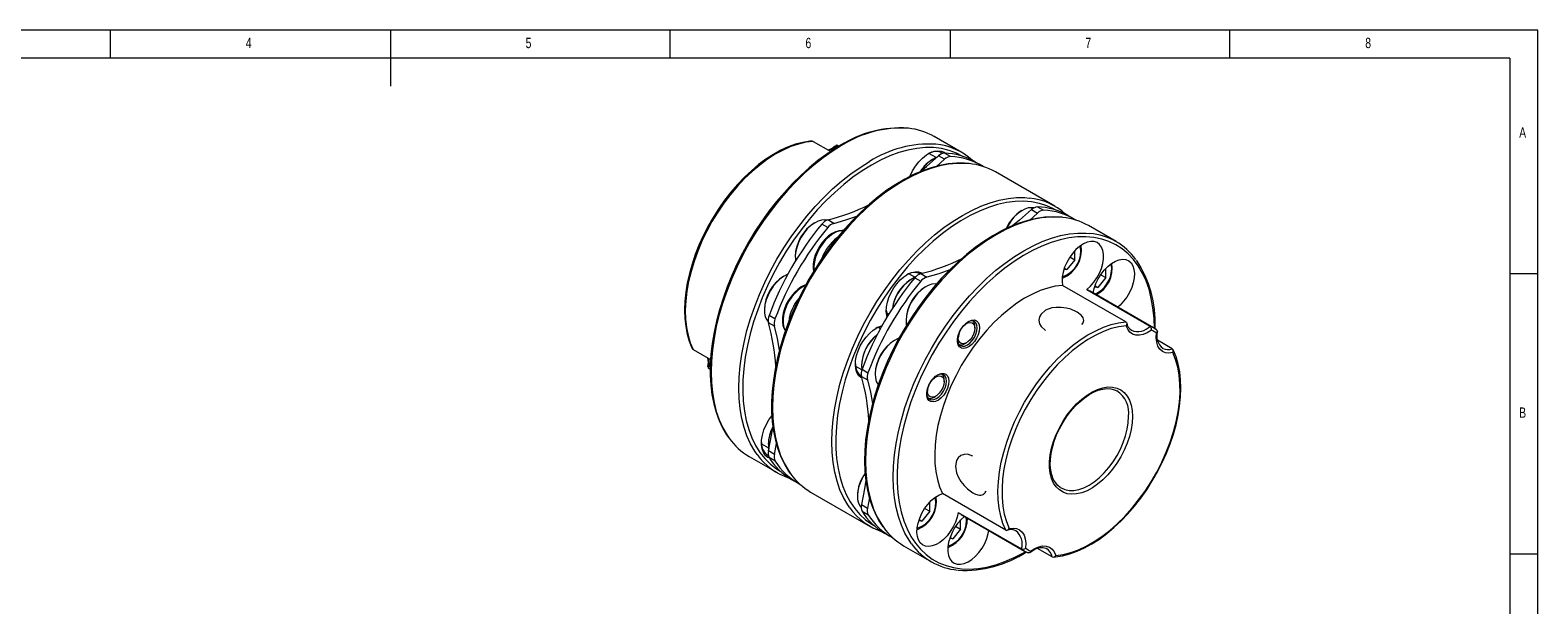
# Model space of a CAD drawing. Header units: millimetres. Extents: x 5 to 415, y 5 to 292.
# Tile 3 of 3: x 146 to 415, y 189 to 292. Entities that reach past the tile are written whole.
import ezdxf

# ---------------------------------------------------------------- set-up
doc = ezdxf.new("R2010")
doc.units = ezdxf.units.MM
doc.styles.add('SLDTEXTSTYLE0', font='TXT', dxfattribs={"width": 0.75})

msp = doc.modelspace()

# ---------------------------------------------------------------- linework, layer by layer
at = {"color": 7, "linetype": 'Continuous', "lineweight": 0}
for p, q in [((415, 292), (5, 292)), ((160, 287), (160, 292)), ((210, 292), (210, 282)), ((260, 287), (260, 292)), ((310, 292), (310, 287)), ((360, 287), (360, 292)), ((415, 5), (415, 292)), ((410, 287), (10, 287)), ((410, 287), (410, 60.25)), ((415, 248.5), (410, 248.5)), ((410, 198.5), (415, 198.5))]:
    msp.add_line(p, q, dxfattribs=at)
at = {"color": 7, "linetype": 'Continuous', "lineweight": 15}
for p, q in [((285.5497, 272.1523), (288.6778, 270.3465)), ((312.0741, 270.1652), (307.1243, 273.0226)), ((290.1179, 271.2594), (289.86, 271.4083)), ((307.4828, 269.2608), (306.222, 269.9887)), ((309.0141, 268.9424), (307.9535, 269.5547)), ((310.0801, 269.4284), (309.0195, 270.0407)), ((307.5428, 267.6368), (309.0141, 268.9424)), ((315.4846, 267.9076), (314.424, 268.5199)), ((328.6911, 260.5724), (318.0845, 266.6954)), ((325.6311, 259.3496), (324.1586, 258.043)), ((324.5705, 259.9619), (325.6311, 259.3496)), ((325.6365, 260.4479), (326.6971, 259.8356)), ((332.1016, 258.3148), (331.041, 258.9271)), ((288.1418, 256.7636), (287.0811, 257.3759)), ((289.2078, 257.5085), (288.1471, 258.1208)), ((339.6512, 254.2452), (334.7015, 257.1026)), ((332.2975, 251.0069), (330.8833, 249.2476)), ((331.4023, 251.5237), (332.2975, 251.0069)), ((332.2975, 251.0069), (332.2975, 252.6477)), ((303.6886, 247.8849), (302.6279, 248.4972)), ((304.7641, 248.528), (305.8248, 247.9157)), ((330.8833, 249.2476), (330.324, 249.2976)), ((330.4003, 249.5265), (330.8833, 249.2476)), ((337.8072, 247.8252), (336.393, 246.0659)), ((336.912, 248.342), (337.8072, 247.8252)), ((337.8072, 247.8252), (337.8072, 249.466)), ((303.6981, 247.7831), (304.7588, 247.1708)), ((341.4112, 239.9042), (330.0975, 246.4355)), ((334.4077, 245.6914), (345.7214, 239.1602)), ((346.3189, 238.8493), (335.0052, 245.3806)), ((336.393, 246.0659), (335.8336, 246.1159)), ((335.91, 246.3448), (336.393, 246.0659)), ((278.6038, 239.1418), (277.5431, 239.7541)), ((278.7159, 240.4375), (277.6552, 241.0498)), ((298.6283, 241.5688), (299.0642, 241.3171)), ((297.5546, 238.7023), (297.1183, 238.9542)), ((314.4319, 238.7787), (314.4319, 239.1052)), ((346.6307, 238.6351), (346.6336, 238.9322)), ((264.0905, 234.9839), (267.2198, 233.1773)), ((312.6644, 236.0435), (312.9472, 236.2068)), ((349.6877, 235.1247), (347.051, 236.6468)), ((347.9103, 235.2408), (348.0216, 235.1818)), ((293.1186, 232.0258), (294.1793, 231.4135)), ((267.1592, 231.4668), (266.8896, 231.6224)), ((294.1601, 230.1613), (295.2208, 229.549)), ((294.2722, 231.457), (295.3329, 230.8447)), ((308.9222, 229.2357), (308.9222, 229.5622)), ((307.1547, 226.5005), (307.4375, 226.6638)), ((278.6038, 216.2702), (279.0024, 218.2158)), ((274.127, 215.8634), (279.0768, 213.0059)), ((276.3017, 218.1597), (277.5601, 217.4332)), ((278.6038, 216.2702), (277.5431, 216.8825)), ((278.7159, 215.1039), (277.6552, 215.7162)), ((281.6766, 211.7937), (282.7373, 211.1814)), ((285.0872, 209.5362), (295.6938, 203.4131)), ((295.6132, 208.5903), (295.2208, 206.6774)), ((306.3766, 206.1105), (306.3766, 207.7513)), ((319.9519, 202.7358), (308.6382, 209.267)), ((294.1601, 207.2897), (295.2208, 206.6774)), ((294.2722, 206.1234), (295.3329, 205.5111)), ((306.3766, 206.1105), (304.9624, 204.3513)), ((305.4814, 206.6273), (306.3766, 206.1105)), ((311.4373, 205.9056), (322.7511, 199.3743)), ((312.0071, 205.5424), (323.3208, 199.0111)), ((312.9456, 204.4807), (312.8942, 205.0302)), ((298.2936, 202.2009), (299.3543, 201.5886)), ((304.9624, 204.3513), (304.4031, 204.4013)), ((304.4794, 204.6301), (304.9624, 204.3513)), ((311.8849, 202.9256), (310.4707, 201.1663)), ((310.9891, 203.4427), (311.8849, 202.9256)), ((311.8849, 202.9256), (311.8849, 204.5682)), ((321.7293, 202.6197), (321.6181, 202.6787)), ((301.7042, 199.9434), (306.6539, 197.086)), ((310.4707, 201.1663), (309.9117, 201.2163)), ((309.9879, 201.445), (310.4707, 201.1663)), ((328.2285, 197.9562), (325.5848, 199.4824))]:
    msp.add_line(p, q, dxfattribs=at)
at = {"color": 7, "linetype": 'Continuous', "lineweight": 15, "flags": 128}
for points in [[(285.3526, 272.1894), (284.9363, 272.1581), (283.6788, 271.9596), (282.3911, 271.6239), (281.0807, 271.1528), (279.7566, 270.5497), (278.428, 269.8188), (277.1037, 268.9655), (275.7926, 267.9958), (274.503, 266.9162), (273.2431, 265.734), (272.021, 264.4572), (270.8443, 263.094), (269.7208, 261.6535), (268.6574, 260.145), (267.661, 258.5783), (266.7381, 256.9635), (265.8945, 255.3111), (265.1359, 253.6319), (264.4671, 251.9366), (263.8926, 250.2361), (263.4162, 248.5414), (263.0412, 246.8632), (262.7703, 245.2124), (262.6056, 243.5995), (262.5485, 242.0347), (262.6, 240.5283), (262.7603, 239.0901), (263.0289, 237.7298), (263.4046, 236.4569), (263.8852, 235.2807), (263.9579, 235.1339)], [(285.5497, 272.1523), (284.2497, 271.9916), (282.9107, 271.6774), (281.5426, 271.212), (280.1554, 270.5988), (278.7593, 269.8424), (277.3647, 268.9484), (275.9819, 267.9233), (274.6211, 266.7747), (273.2922, 265.511), (272.0051, 264.1417), (270.7693, 262.6767), (269.5939, 261.127), (268.4875, 259.5039), (267.4584, 257.8193), (266.5141, 256.0858), (265.6616, 254.3161), (264.9071, 252.5232), (264.2563, 250.7205), (263.7139, 248.9211), (263.284, 247.1383), (262.9696, 245.3854), (262.7732, 243.6751), (262.6962, 242.0203), (262.7391, 240.4329), (262.9016, 238.9248), (263.1825, 237.5071), (263.5798, 236.1902), (264.0905, 234.9839)], [(285.3527, 272.1882), (285.4271, 272.1924), (285.5497, 272.1523)], [(290.3757, 271.4136), (289.5402, 270.914), (287.9594, 269.8738), (286.3914, 268.7176), (284.8432, 267.4509), (283.322, 266.0794), (281.8343, 264.6097), (280.387, 263.0483), (278.9864, 261.4026), (277.6388, 259.6799), (276.3502, 257.888), (275.1266, 256.0353), (273.9733, 254.1299), (272.8955, 252.1806), (271.8983, 250.1962), (270.986, 248.1856), (270.1629, 246.158), (269.4327, 244.1225), (268.7989, 242.0881), (268.2643, 240.0642), (267.8315, 238.0597), (267.5026, 236.0837), (267.2794, 234.1451), (267.1629, 232.2525), (267.1542, 230.4145), (267.2533, 228.6395), (267.4604, 226.9356), (267.7748, 225.3108), (268.1953, 223.7729), (268.7202, 222.3293), (269.347, 220.9871), (270.0728, 219.7531), (270.4283, 219.2681)], [(290.6257, 271.3888), (288.961, 270.3592), (287.3048, 269.1975), (285.6656, 267.9096), (284.0516, 266.5022), (282.4711, 264.9823), (280.9322, 263.3578), (279.4426, 261.6369), (278.0101, 259.8284), (276.6418, 257.9415), (275.3448, 255.9858), (274.1257, 253.9713), (272.9906, 251.9083), (271.9454, 249.8071), (270.9954, 247.6787), (270.1454, 245.5338), (269.3998, 243.3833), (268.7624, 241.2382), (268.2364, 239.1094), (267.8244, 237.0078), (267.5287, 234.9442), (267.3506, 232.9289), (267.2911, 230.9722), (267.3506, 229.0843), (267.5287, 227.2746), (267.8244, 225.5523), (268.2364, 223.9264), (268.7624, 222.405), (269.3998, 220.9959), (270.1454, 219.7062), (270.5168, 219.1645)], [(290.1279, 271.2771), (290.0123, 271.3353), (289.86, 271.4083)], [(312.2766, 269.4702), (311.1203, 270.0637), (309.8365, 270.5365), (308.4801, 270.8572), (307.0583, 271.0243), (305.5784, 271.0368), (304.0483, 270.8947), (302.4758, 270.5988), (300.8692, 270.1505), (299.2368, 269.5523), (297.5872, 268.8071), (295.929, 267.919)], [(302.7971, 265.8779), (302.8521, 266.0093), (303.2881, 266.897), (303.8154, 267.7374), (304.4169, 268.5036), (305.0735, 269.1709), (305.7641, 269.7182), (306.4666, 270.1277), (307.1584, 270.3864), (307.8174, 270.486), (308.4225, 270.4232), (308.9543, 270.2002), (309.1852, 270.0324)], [(304.5687, 266.6663), (305.7939, 267.665), (307.9535, 269.5547)], [(275.5198, 216.234), (275.0952, 216.8488), (274.3496, 218.1384), (273.7121, 219.5475), (273.1861, 221.069), (272.7742, 222.6949), (272.4784, 224.4171), (272.3003, 226.2268), (272.2409, 228.1148), (272.3003, 230.0714), (272.4784, 232.0867), (272.7742, 234.1504), (273.1861, 236.252), (273.7121, 238.3808), (274.3496, 240.5258), (275.0952, 242.6763), (275.9452, 244.8213), (276.8952, 246.9497), (277.9404, 249.0508), (279.0754, 251.1139), (280.2946, 253.1284), (281.5916, 255.0841), (282.9598, 256.971), (284.3924, 258.7795), (285.8819, 260.5004), (287.4208, 262.1249), (289.0013, 263.6448), (290.6153, 265.0522), (292.2546, 266.34), (293.9108, 267.5018), (295.5754, 268.5314)], [(295.929, 267.919), (294.2707, 266.8926), (292.6211, 265.7331), (290.9887, 264.4467), (289.3821, 263.04), (287.8097, 261.5204), (286.2795, 259.8958), (284.7997, 258.1747), (283.3779, 256.366), (282.0215, 254.4792), (280.7376, 252.5241), (279.5329, 250.511), (278.4137, 248.4502), (277.3859, 246.3526), (276.4547, 244.229), (275.625, 242.0906), (274.9012, 239.9486), (274.287, 237.814), (273.7857, 235.6979), (273.3997, 233.6116), (273.1313, 231.5657), (272.9817, 229.571), (272.9517, 227.6379), (273.0416, 225.7764), (273.2507, 223.9963), (273.5781, 222.3068), (274.0221, 220.7168), (274.5802, 219.2345), (275.2496, 217.8677), (276.0269, 216.6234), (276.9079, 215.5083), (277.888, 214.528), (278.9623, 213.6877), (279.7799, 213.1781)], [(313.2782, 268.1966), (312.5567, 268.2681), (311.1296, 268.2669), (309.6582, 268.1274), (308.1493, 267.8501), (306.6102, 267.436), (305.0481, 266.8871), (303.4705, 266.2059), (301.8849, 265.3959), (300.2986, 264.461), (298.7189, 263.4057), (297.153, 262.2351), (295.608, 260.9547), (294.0906, 259.5704), (292.6077, 258.0886), (291.166, 256.5161), (289.7718, 254.8601), (288.4314, 253.1281), (287.1508, 251.3281), (285.9358, 249.4681), (284.7918, 247.5567), (283.7241, 245.6024), (282.7374, 243.6142), (281.8363, 241.6009), (281.0248, 239.5718), (280.3067, 237.5359), (279.6854, 235.5024), (279.1636, 233.4804), (278.744, 231.4791), (278.4285, 229.5073), (278.2187, 227.5741), (278.116, 225.688), (278.1209, 223.8576), (278.2339, 222.0912), (278.4547, 220.3969), (278.7826, 218.7828), (279.2165, 217.2564), (279.7546, 215.8253), (280.3942, 214.4966), (281.1323, 213.2769), (281.4584, 212.8441)], [(313.414, 268.1716), (312.7689, 268.2215), (311.2793, 268.2226), (309.7404, 268.0703), (308.1599, 267.7653), (306.5459, 267.3093), (304.9067, 266.7045), (303.2505, 265.954), (301.5858, 265.0617), (299.9212, 264.032), (298.265, 262.8703), (296.6257, 261.5825), (295.0117, 260.175), (293.4312, 258.6552), (291.8923, 257.0307), (290.4028, 255.3098), (288.9702, 253.5013), (287.602, 251.6144), (286.305, 249.6587), (285.0858, 247.6442), (283.9508, 245.5811), (282.9056, 243.48), (281.9556, 241.3515), (281.1056, 239.2066), (280.36, 237.0561), (279.7225, 234.911), (279.1965, 232.7823), (278.7846, 230.6807), (278.4888, 228.617), (278.3108, 226.6017), (278.2513, 224.6451), (278.3108, 222.7571), (278.4888, 220.9474), (278.7846, 219.2252), (279.1965, 217.5992), (279.7225, 216.0778), (280.36, 214.6687), (281.1056, 213.3791), (281.5463, 212.7423)], [(292.0818, 206.7167), (291.7122, 207.256), (290.9666, 208.5456), (290.3292, 209.9547), (289.8031, 211.4762), (289.3912, 213.1021), (289.0954, 214.8243), (288.9174, 216.634), (288.8579, 218.522), (288.9174, 220.4786), (289.0954, 222.4939), (289.3912, 224.5576), (289.8031, 226.6592), (290.3292, 228.788), (290.9666, 230.9331), (291.7122, 233.0835), (292.5622, 235.2285), (293.5122, 237.3569), (294.5574, 239.458), (295.6924, 241.5211), (296.9116, 243.5356), (298.2086, 245.4913), (299.5768, 247.3782), (301.0094, 249.1867), (302.4989, 250.9076), (304.0378, 252.5321), (305.6183, 254.052), (307.2323, 255.4594), (308.8716, 256.7472), (310.5278, 257.909), (312.1924, 258.9386), (313.8571, 259.8309), (315.5133, 260.5814), (317.1525, 261.1862), (318.7665, 261.6423), (320.347, 261.9472), (321.8859, 262.0995), (323.3755, 262.0984), (324.1474, 262.035)], [(328.8936, 259.8774), (328.5, 260.0993), (327.2648, 260.6659), (325.953, 261.0819), (324.5712, 261.3451), (323.1267, 261.4543), (321.6271, 261.4088), (320.0801, 261.2089), (318.4939, 260.8556), (316.8766, 260.3508), (315.2368, 259.6971), (313.5829, 258.8978), (311.9237, 257.9572), (310.2676, 256.8802), (308.6235, 255.6724), (306.9998, 254.3401), (305.405, 252.8902), (303.8475, 251.3302), (302.3353, 249.6684), (300.8763, 247.9134), (299.4782, 246.0743), (298.1482, 244.1607), (296.8932, 242.1826), (295.7199, 240.1504), (294.6343, 238.0745), (293.6421, 235.9659), (292.7484, 233.8355), (291.958, 231.6944), (291.2749, 229.5538), (290.7026, 227.4249), (290.2443, 225.3187), (289.9022, 223.2462), (289.6782, 221.2183), (289.5734, 219.2455), (289.5884, 217.3381), (289.7231, 215.506), (289.9767, 213.7588), (290.3481, 212.1056), (290.8351, 210.5551), (291.4354, 209.1152), (292.1457, 207.7935), (292.9623, 206.597), (293.8811, 205.5318), (294.8972, 204.6034), (296.0052, 203.8168), (296.3969, 203.5853)], [(289.2078, 257.5085), (291.3673, 258.1121), (293.3334, 258.8046)], [(329.9975, 258.6017), (329.7942, 258.6314), (328.3889, 258.6917), (326.9365, 258.6139), (325.4435, 258.398), (323.9169, 258.0447), (322.3641, 257.5556), (320.7926, 256.9331), (319.2096, 256.1801), (317.6227, 255.3003), (316.0392, 254.2982), (314.4663, 253.1783), (312.9111, 251.9462), (311.3805, 250.6074), (309.8814, 249.1683), (308.4205, 247.6354), (307.0043, 246.0157), (305.6392, 244.3167), (304.3312, 242.546), (303.0862, 240.7118), (301.9099, 238.8222), (300.8076, 236.886), (299.7842, 234.9118), (298.8444, 232.9086), (297.9924, 230.8854), (297.2323, 228.8514), (296.5674, 226.8157), (296.0008, 224.7874), (295.5354, 222.7757), (295.1732, 220.7897), (294.9161, 218.8382), (294.7655, 216.93), (294.7224, 215.0737), (294.7872, 213.2778), (294.9599, 211.5504), (295.2402, 209.8995), (295.627, 208.3331), (296.1189, 206.8586), (296.7136, 205.4833), (297.4082, 204.2142), (298.0013, 203.3469)], [(330.1269, 258.5687), (329.3859, 258.6287), (327.8963, 258.6298), (326.3574, 258.4775), (324.7769, 258.1725), (323.1629, 257.7165), (321.5237, 257.1117), (319.8675, 256.3612), (318.2028, 255.4689), (316.5382, 254.4392), (314.882, 253.2775), (313.2427, 251.9897), (311.6287, 250.5822), (310.0483, 249.0624), (308.5093, 247.4379), (307.0198, 245.717), (305.5872, 243.9085), (304.219, 242.0216), (302.922, 240.0659), (301.7028, 238.0514), (300.5678, 235.9883), (299.5226, 233.8872), (298.5726, 231.7587), (297.7226, 229.6138), (296.977, 227.4633), (296.3396, 225.3182), (295.8135, 223.1895), (295.4016, 221.0879), (295.1058, 219.0242), (294.9278, 217.0089), (294.8683, 215.0523), (294.9278, 213.1643), (295.1058, 211.3546), (295.4016, 209.6324), (295.8135, 208.0064), (296.3396, 206.485), (296.977, 205.0759), (297.7226, 203.7863), (298.0925, 203.2466)], [(324.9593, 260.2517), (324.5661, 260.3085), (323.9653, 260.2554), (323.328, 260.0488), (322.6759, 259.6956), (322.0311, 259.208), (321.4157, 258.6024), (320.8507, 257.8996), (320.3552, 257.1235), (320.0927, 256.6217)], [(324.5705, 259.9619), (322.4109, 258.0722), (321.1471, 257.0429)], [(287.9505, 258.0563), (287.6321, 258.1119), (287.0394, 258.0845), (286.4066, 257.9029), (285.7554, 257.5733), (285.1079, 257.1068), (284.4862, 256.5194), (283.9115, 255.8311), (283.4032, 255.0653), (282.9788, 254.2481), (282.6527, 253.4073), (282.4359, 252.5715), (282.3359, 251.7693), (282.3561, 251.0279), (282.3872, 250.8118)], [(290.8849, 256.2104), (290.7445, 256.2342), (290.1636, 256.1913), (289.5507, 256.013), (288.9214, 255.7003), (288.2981, 255.2625), (287.7025, 254.7154), (287.1522, 254.0774), (286.6626, 253.368), (286.2474, 252.6078), (285.9186, 251.8189), (285.6865, 251.0237), (285.5591, 250.2438), (285.5428, 249.5006), (285.6236, 248.9464)], [(290.8658, 256.1994), (290.3628, 256.166), (289.73, 255.9844), (289.0788, 255.6547), (288.4313, 255.1883), (287.8096, 254.6009), (287.2349, 253.9125), (286.7266, 253.1467), (286.3022, 252.3295), (285.9761, 251.4887), (285.7593, 250.6529), (285.6593, 249.8507), (285.6795, 249.1093), (285.6809, 249.0974)], [(303.1132, 200.2918), (302.6724, 200.9288), (301.9268, 202.2185), (301.2893, 203.6276), (300.7633, 205.149), (300.3513, 206.775), (300.0556, 208.4972), (299.8775, 210.3069), (299.8181, 212.1949), (299.8775, 214.1515), (300.0556, 216.1668), (300.3513, 218.2305), (300.7633, 220.332), (301.2893, 222.4608), (301.9268, 224.6059), (302.6724, 226.7564), (303.5223, 228.9013), (304.4723, 231.0298), (305.5175, 233.1309), (306.6526, 235.1939), (307.8717, 237.2085), (309.1687, 239.1641), (310.537, 241.0511), (311.9695, 242.8596), (313.4591, 244.5805), (314.998, 246.205), (316.5785, 247.7248), (318.1925, 249.1322), (319.8317, 250.4201), (321.4879, 251.5818), (323.1526, 252.6114), (324.8172, 253.5038), (326.4734, 254.2543), (328.1127, 254.8591), (329.7267, 255.3151), (331.3072, 255.62), (332.8461, 255.7723), (334.3356, 255.7712), (334.9911, 255.7203)], [(346.4871, 238.7281), (346.4272, 240.6084), (346.2478, 242.4098), (345.9498, 244.1227), (345.5348, 245.7384), (345.005, 247.2484), (344.3631, 248.6448), (343.6124, 249.9203), (342.757, 251.0683), (341.8011, 252.0828), (340.7499, 252.9585), (339.6088, 253.6909), (338.3837, 254.2761), (337.0811, 254.711), (335.7076, 254.9935), (334.2706, 255.122), (332.7775, 255.0958), (331.236, 254.9152), (329.6542, 254.581), (328.0404, 254.095), (326.4029, 253.4597), (324.7503, 252.6784), (323.0912, 251.7552), (321.4343, 250.695), (319.7882, 249.5032), (318.1615, 248.186), (316.5627, 246.7504), (315, 245.2038), (313.4817, 243.5543), (312.0157, 241.8104), (310.6095, 239.9813), (309.2706, 238.0765), (308.0059, 236.1059), (306.8221, 234.0799), (305.7252, 232.0089), (304.721, 229.9037), (303.8147, 227.7754), (303.0111, 225.6351), (302.3144, 223.4938), (301.7281, 221.3628), (301.2554, 219.2532), (300.8987, 217.1759), (300.6599, 215.1418), (300.5401, 213.1616), (300.5401, 211.2454), (300.6599, 209.4034), (300.8987, 207.6451), (301.2554, 205.9797), (301.7281, 204.4158), (302.3144, 202.9617), (303.0111, 201.6249), (303.8147, 200.4123), (304.721, 199.3304), (305.7252, 198.3847), (306.8221, 197.5801), (308.0059, 196.9209), (309.2706, 196.4105), (310.6095, 196.0516), (312.0157, 195.846), (313.4817, 195.7948), (315, 195.8982), (316.5627, 196.1558), (318.1615, 196.5662), (319.7882, 197.1272), (321.4343, 197.8359), (323.0912, 198.6887), (323.4915, 198.9154)], [(334.4077, 245.6914), (335.0592, 246.2838), (335.6657, 246.9835), (336.2071, 247.767), (336.6652, 248.6084), (337.025, 249.4795), (337.2742, 250.3513), (337.4047, 251.1948), (337.412, 251.9817), (337.296, 252.6859), (337.0605, 253.284), (336.7133, 253.7558), (336.266, 254.0858), (335.7336, 254.263), (335.1338, 254.2813), (334.4866, 254.1402), (333.8135, 253.8445), (333.137, 253.4039), (332.4797, 252.8331), (331.8635, 252.1513), (331.3089, 251.3811), (330.8344, 250.5482), (330.4559, 249.6803), (330.1859, 248.8065), (330.0334, 247.9557), (330.0036, 247.1565), (330.0975, 246.4355)], [(333.3582, 252.562), (333.2962, 253.1622), (333.2077, 253.4566)], [(335.5749, 245.0174), (335.7623, 245.8778), (336.0649, 246.7529), (336.4728, 247.6136), (336.9724, 248.431), (337.5469, 249.1781), (338.1773, 249.8298), (338.8425, 250.3645), (339.5203, 250.7643), (340.1881, 251.0158), (340.8237, 251.1108), (341.4059, 251.046), (341.9153, 250.8235), (342.3348, 250.4509), (342.6506, 249.9405), (342.852, 249.3094), (342.9323, 248.5786), (342.889, 247.7724), (342.7233, 246.9177), (342.4409, 246.0431), (342.0512, 245.1777), (341.5671, 244.3503), (341.0048, 243.5886), (340.383, 242.9178), (339.9428, 242.5302)], [(280.9928, 248.3965), (280.897, 248.3599), (280.2458, 248.0303), (279.5983, 247.5638), (278.9766, 246.9764), (278.4018, 246.2881), (277.8936, 245.5223), (277.4691, 244.705), (277.143, 243.8642), (276.9262, 243.0285), (276.8262, 242.2263), (276.8464, 241.4849), (276.9861, 240.8295), (277.2405, 240.2826), (277.5008, 239.9556)], [(298.7366, 240.7762), (298.6689, 241.0569), (298.5936, 241.7845), (298.6388, 242.5847), (298.803, 243.4318), (299.0809, 244.2986), (299.4635, 245.1572), (299.9386, 245.9801), (300.4909, 246.7408), (301.1026, 247.4148), (301.7541, 247.9804), (302.4244, 248.4196), (303.0921, 248.7182), (303.7356, 248.8665), (304.3342, 248.8599), (304.8688, 248.6985), (305.0502, 248.5983)], [(309.9597, 249.2154), (307.9843, 248.5193), (305.8248, 247.9157)], [(338.8679, 249.3803), (338.8058, 249.9805), (338.7173, 250.2749)], [(284.2278, 246.5243), (284.041, 246.4699), (283.4118, 246.1573), (282.7884, 245.7195), (282.1928, 245.1724), (281.6425, 244.5344), (281.153, 243.825), (280.7378, 243.0648), (280.409, 242.2759), (280.1768, 241.4807), (280.0494, 240.7008), (280.0331, 239.9576), (280.1331, 239.2715), (280.3521, 238.6664), (280.5835, 238.3205)], [(284.1332, 246.4054), (283.5692, 246.1117), (282.9217, 245.6452), (282.3, 245.0578), (281.7252, 244.3695), (281.217, 243.6037), (280.7925, 242.7865), (280.4664, 241.9457), (280.2496, 241.1099), (280.1497, 240.3077), (280.1698, 239.5663), (280.3095, 238.911), (280.5639, 238.3641), (280.5672, 238.3589)], [(307.5687, 246.665), (307.3368, 246.6884), (306.736, 246.6354), (306.0987, 246.4287), (305.4466, 246.0756), (304.8019, 245.5879), (304.1865, 244.9824), (303.6214, 244.2795), (303.1259, 243.5034), (302.7168, 242.6803), (302.408, 241.8384), (302.2102, 241.0062), (302.1299, 240.2122), (302.17, 239.4833), (302.1993, 239.3116)], [(330.0975, 246.4355), (328.7975, 246.2748), (327.4585, 245.9606), (326.0903, 245.4951), (324.7031, 244.882), (323.307, 244.1256), (321.9125, 243.2315), (320.5296, 242.2064), (319.1688, 241.0578), (317.8399, 239.7942), (316.5528, 238.4248), (315.317, 236.9599), (314.1416, 235.4101), (313.0353, 233.787), (312.0061, 232.1025), (311.0618, 230.3689), (310.2093, 228.5992), (309.4549, 226.8064), (308.8041, 225.0036), (308.2617, 223.2042), (307.8317, 221.4215), (307.5174, 219.6685), (307.321, 217.9583), (307.2439, 216.3034), (307.2868, 214.7161), (307.4493, 213.208), (307.7302, 211.7902), (308.1275, 210.4734), (308.6382, 209.267)], [(333.5488, 239.4257), (333.7584, 239.7332), (333.8663, 240.195), (333.7578, 240.6602), (333.4815, 241.0641), (332.6979, 241.6666), (331.5812, 242.1619), (330.7934, 242.3722), (329.8653, 242.5054), (328.9451, 242.5129), (328.1603, 242.4041), (327.0383, 241.9882), (326.249, 241.3006), (325.9741, 240.7976), (325.8663, 240.1964), (325.975, 239.5902), (326.2518, 239.0853), (327.0379, 238.4012), (327.0379, 238.4012)], [(315.2804, 238.8603), (315.2182, 238.2558), (315.0355, 237.6175), (314.7438, 236.9854), (314.3614, 236.3994), (313.9123, 235.8961), (313.4248, 235.5073), (312.9295, 235.2574), (312.4575, 235.162), (312.0385, 235.2271), (311.6987, 235.4488), (311.4596, 235.813), (311.3362, 236.2968), (311.3362, 236.8699), (311.4596, 237.4963), (311.6987, 238.1365), (312.0385, 238.7504), (312.4575, 239.2994), (312.9295, 239.749), (313.4248, 240.0709), (313.9123, 240.245), (314.3614, 240.2602), (314.7438, 240.1156), (315.0355, 239.8204), (315.2182, 239.393), (315.2804, 238.8603)], [(312.0816, 238.8153), (312.3301, 239.1251), (312.7356, 239.4967), (313.1583, 239.7407), (313.5638, 239.8373), (313.9194, 239.7787), (314.1962, 239.5696), (314.3717, 239.227), (314.4319, 238.7787), (314.3717, 238.2608), (314.1962, 237.7155), (313.9194, 237.1869), (313.5638, 236.7178), (313.1583, 236.3462), (312.7356, 236.1022), (312.3301, 236.0056), (311.9745, 236.0642), (311.6978, 236.2732), (311.5222, 236.6158), (311.462, 237.0642), (311.462, 237.0642)], [(314.8561, 238.8603), (314.7959, 239.3539), (314.6193, 239.7443), (314.3384, 240.0049), (313.9723, 240.1179), (313.5459, 240.0757), (313.1963, 239.9396)], [(319.9519, 202.7358), (319.4412, 203.9421), (319.0439, 205.259), (318.763, 206.6767), (318.6005, 208.1848), (318.5576, 209.7721), (318.6347, 211.427), (318.8311, 213.1372), (319.1454, 214.8902), (319.5754, 216.6729), (320.1178, 218.4723), (320.7686, 220.2751), (321.523, 222.068), (322.3755, 223.8377), (323.3198, 225.5712), (324.349, 227.2557), (325.4553, 228.8789), (326.6307, 230.4286), (327.8665, 231.8936), (329.1536, 233.2629), (330.4825, 234.5266), (331.8434, 235.6752), (333.2262, 236.7003), (334.6208, 237.5943), (336.0168, 238.3507), (337.404, 238.9639), (338.7722, 239.4293), (340.1112, 239.7435), (341.4112, 239.9042)], [(341.4112, 239.9042), (341.5047, 239.8195), (341.5595, 239.7013), (341.5733, 239.5571), (341.5409, 239.391), (341.4682, 239.2371), (341.4655, 239.2328)], [(279.5486, 234.8898), (279.1606, 236.9695), (278.6038, 239.1418)], [(294.2426, 229.8775), (294.0645, 229.9848), (293.6575, 230.3672), (293.3524, 230.8824), (293.1592, 231.5139), (293.084, 232.2415), (293.1292, 233.0416), (293.2933, 233.8888), (293.5712, 234.7556), (293.9538, 235.6142), (294.4289, 236.4371), (294.9812, 237.1977), (295.5929, 237.8718), (296.2444, 238.4374), (296.9148, 238.8766), (297.5824, 239.1752), (297.8594, 239.2568)], [(311.3242, 236.6912), (311.3808, 236.3257), (311.5574, 235.9353), (311.8384, 235.6747), (312.2045, 235.5617), (312.6308, 235.6039), (313.0884, 235.7984), (313.5459, 236.1321), (313.9723, 236.5822), (314.3384, 237.118), (314.6193, 237.7029), (314.7959, 238.2972), (314.8561, 238.8603)], [(341.4655, 239.2328), (340.1524, 239.0498), (338.8005, 238.7084), (337.4204, 238.2113), (336.0227, 237.5624), (334.6185, 236.7668), (333.2186, 235.8306), (331.8338, 234.7611), (330.4752, 233.5667), (329.1531, 232.2567), (327.8779, 230.8413), (326.6596, 229.3315), (325.5076, 227.739), (324.4309, 226.0764), (323.4379, 224.3564), (322.5363, 222.5926), (321.7332, 220.7987), (321.0348, 218.9886), (320.4465, 217.1765), (319.973, 215.3765), (319.6179, 213.6025), (319.384, 211.8685), (319.2732, 210.1879), (319.2862, 208.5738), (319.423, 207.0389), (319.6825, 205.5949), (320.0627, 204.2533), (320.5606, 203.0245)], [(345.9637, 238.4563), (345.2336, 237.9891), (344.5083, 237.6763), (343.8111, 237.528), (343.1646, 237.5491), (342.5897, 237.7389), (342.105, 238.0911), (341.7262, 238.5946), (341.4655, 239.2328)], [(349.7862, 234.4278), (349.1032, 234.3345), (348.4778, 234.411), (347.9305, 234.6547), (347.4788, 235.0578), (347.1373, 235.6072), (346.9172, 236.2852), (346.8254, 237.0699), (346.8651, 237.9358)], [(346.8651, 237.9358), (346.8685, 237.939), (346.9654, 238.0564), (347.0204, 238.1876), (347.023, 238.3057), (346.9785, 238.4073), (346.8886, 238.4861)], [(263.9614, 235.1356), (263.9945, 235.07), (264.0905, 234.9839)], [(300.8485, 236.987), (300.589, 236.8857), (299.9369, 236.5326), (299.2922, 236.0449), (298.6768, 235.4393), (298.1117, 234.7365), (297.6162, 233.9604), (297.2071, 233.1373), (296.8984, 232.2953), (296.7005, 231.4632), (296.6203, 230.6692), (296.6603, 229.9403), (296.8194, 229.3015), (297.092, 228.7743), (297.1617, 228.681)], [(328.4256, 197.9192), (328.8419, 197.9504), (330.0994, 198.1489), (331.3871, 198.4847), (332.6976, 198.9558), (334.0216, 199.5589), (335.3503, 200.2897), (336.6745, 201.143), (337.9857, 202.1128), (339.2753, 203.1924), (340.5352, 204.3745), (341.7573, 205.6514), (342.9339, 207.0145), (344.0575, 208.4551), (345.1209, 209.9636), (346.1172, 211.5303), (347.0402, 213.1451), (347.8837, 214.7974), (348.6424, 216.4767), (349.3112, 218.172), (349.8857, 219.8724), (350.3621, 221.5672), (350.737, 223.2453), (351.0079, 224.8962), (351.1726, 226.5091), (351.2297, 228.0738), (351.1782, 229.5802), (351.018, 231.0185), (350.7494, 232.3788), (350.3737, 233.6516), (349.8931, 234.8279), (349.8204, 234.9747)], [(328.8813, 198.2194), (330.1944, 198.4025), (331.5463, 198.7439), (332.9264, 199.241), (334.3241, 199.8898), (335.7283, 200.6855), (337.1282, 201.6217), (338.5129, 202.6911), (339.8716, 203.8855), (341.1937, 205.1955), (342.4689, 206.611), (343.6872, 208.1208), (344.8392, 209.7132), (345.9159, 211.3759), (346.9089, 213.0958), (347.8105, 214.8596), (348.6136, 216.6535), (349.312, 218.4636), (349.9003, 220.2757), (350.3738, 222.0758), (350.7289, 223.8497), (350.9627, 225.5837), (351.0736, 227.2643), (351.0606, 228.8784), (350.9238, 230.4134), (350.6643, 231.8573), (350.2841, 233.1989), (349.7862, 234.4278)], [(266.8896, 231.6224), (267.029, 231.527), (267.1486, 231.4486)], [(295.2208, 229.549), (295.7776, 227.3767), (296.1598, 225.334)], [(305.8145, 227.1482), (305.8712, 226.7827), (306.0478, 226.3923), (306.3287, 226.1317), (306.6948, 226.0187), (307.1212, 226.0609), (307.5787, 226.2554), (308.0362, 226.5891), (308.4626, 227.0392), (308.8287, 227.5749), (309.1096, 228.1599), (309.2862, 228.7542), (309.3465, 229.3173)], [(309.7707, 229.3173), (309.7085, 228.7128), (309.5258, 228.0745), (309.2341, 227.4424), (308.8517, 226.8564), (308.4027, 226.3531), (307.9152, 225.9643), (307.4199, 225.7143), (306.9479, 225.619), (306.5288, 225.6841), (306.1891, 225.9058), (305.95, 226.27), (305.8266, 226.7538), (305.8266, 227.3269), (305.95, 227.9533), (306.1891, 228.5935), (306.5288, 229.2074), (306.9479, 229.7564), (307.4199, 230.206), (307.9152, 230.5279), (308.4027, 230.7019), (308.8517, 230.7172), (309.2341, 230.5726), (309.5258, 230.2774), (309.7085, 229.85), (309.7707, 229.3173)], [(306.5719, 229.2723), (306.8204, 229.5821), (307.226, 229.9537), (307.6486, 230.1977), (308.0542, 230.2943), (308.4097, 230.2357), (308.6865, 230.0266), (308.8621, 229.684), (308.9222, 229.2357), (308.8621, 228.7178), (308.6865, 228.1725), (308.4097, 227.6439), (308.0542, 227.1748), (307.6486, 226.8031), (307.226, 226.5592), (306.8204, 226.4625), (306.4649, 226.5212), (306.1881, 226.7302), (306.0125, 227.0728), (305.9524, 227.5212), (305.9524, 227.5212)], [(309.3465, 229.3173), (309.2862, 229.8109), (309.1096, 230.2013), (308.8287, 230.4619), (308.4626, 230.5749), (308.0362, 230.5327), (307.6866, 230.3966)], [(342.598, 223.0123), (342.5371, 221.8807), (342.3552, 220.6973), (342.0554, 219.4816), (341.6426, 218.2535), (341.1236, 217.0331), (340.5069, 215.8405), (339.8026, 214.6953), (339.0223, 213.6163), (338.1788, 212.6212), (337.2859, 211.7263), (336.3584, 210.9464), (335.4114, 210.2942), (334.4605, 209.7805), (333.5213, 209.4136), (332.6092, 209.1997), (331.7392, 209.1422), (330.9256, 209.2421), (330.1818, 209.4976), (329.5199, 209.9048), (328.9509, 210.4567), (328.484, 211.1445), (328.127, 211.9567), (327.8857, 212.8801), (327.764, 213.8995), (327.764, 214.9981), (327.8857, 216.158), (328.127, 217.36), (328.484, 218.5844), (328.9509, 219.8112), (329.5199, 221.0202), (330.1818, 222.1915), (330.9256, 223.3058), (331.7392, 224.345), (332.6092, 225.292), (333.5213, 226.1311), (334.4605, 226.8486), (335.4114, 227.4328), (336.3584, 227.874), (337.2859, 228.165), (338.1788, 228.301), (339.0223, 228.2797), (339.8026, 228.1017), (340.5069, 227.7696), (341.1236, 227.2891), (341.6426, 226.668), (342.0554, 225.9164), (342.3552, 225.0468), (342.5371, 224.0735), (342.598, 223.0123)], [(329.689, 210.365), (329.2642, 210.682), (328.802, 211.2148), (328.4307, 211.863), (328.1551, 212.614), (327.9771, 213.4573), (327.8989, 214.3826), (327.9226, 215.3773), (328.0488, 216.4267), (328.2766, 217.5153), (328.6035, 218.6263), (329.025, 219.7428), (329.5353, 220.8474), (330.1266, 221.9229), (330.7899, 222.9527), (331.515, 223.9209), (332.2902, 224.8127), (333.1032, 225.6145), (333.9407, 226.3144), (334.789, 226.9023), (335.6338, 227.3703), (336.4614, 227.713), (337.2582, 227.9276), (338.0124, 228.0136), (338.7157, 227.9727), (339.3637, 227.8053), (339.8103, 227.5806)], [(277.7459, 215.5758), (277.439, 215.7175), (276.9842, 216.085), (276.6351, 216.598), (276.4034, 217.2396), (276.2964, 217.9888), (276.3178, 218.821), (276.4669, 219.7091), (276.7387, 220.6239), (277.1243, 221.5354), (277.6112, 222.4137), (278.1399, 223.1743)], [(277.5431, 216.8825), (278.1, 219.6977), (278.362, 221.3235)], [(329.8203, 210.2697), (330.5153, 209.9672), (331.2843, 209.8178), (332.1139, 209.8242), (332.9897, 209.9865), (333.8969, 210.3019), (334.8198, 210.7648), (335.7428, 211.3675), (336.65, 212.0996), (337.5258, 212.9485), (338.3554, 213.8998), (339.1244, 214.9372), (339.8198, 216.0428), (340.4297, 217.1979), (340.9436, 218.3827), (341.3527, 219.5768), (341.65, 220.7598), (341.8304, 221.9115), (341.8909, 223.0123)], [(314.0709, 215.9331), (313.083, 216.2738), (312.5068, 216.2614), (311.9272, 216.0525), (311.4603, 215.6587), (311.162, 215.1695), (310.9608, 214.1421), (311.1611, 212.9626), (311.4591, 212.2284), (311.9257, 211.4348), (312.5049, 210.6977), (313.0804, 210.1209), (314.0659, 209.4023), (314.0659, 209.4023)], [(294.813, 212.8363), (294.4342, 212.2271), (294.0251, 211.404), (293.7164, 210.5621), (293.5185, 209.7299), (293.4383, 208.9359), (293.4783, 208.2071), (293.6374, 207.5682), (293.91, 207.0411), (294.1035, 206.8071)], [(294.965, 211.6366), (294.717, 210.1049), (294.1601, 207.2897)], [(329.6677, 210.3633), (329.8198, 210.27), (329.8203, 210.2697)], [(311.4373, 205.9056), (311.25, 205.0452), (310.9473, 204.1701), (310.5394, 203.3094), (310.0399, 202.4919), (309.4654, 201.7449), (308.835, 201.0932), (308.1698, 200.5585), (307.492, 200.1587), (306.8242, 199.9072), (306.1885, 199.8122), (305.6063, 199.877), (305.097, 200.0994), (304.6774, 200.4721), (304.3617, 200.9824), (304.1603, 201.6136), (304.0799, 202.3444), (304.1233, 203.1506), (304.2889, 204.0053), (304.5713, 204.8799), (304.9611, 205.7453), (305.4452, 206.5727), (306.0075, 207.3344), (306.6292, 208.0051), (307.2897, 208.5625), (307.9669, 208.9878), (308.6382, 209.267)], [(307.4373, 207.6657), (307.3752, 208.2658), (307.2868, 208.5603)], [(312.6046, 205.2316), (311.9531, 204.6392), (311.3466, 203.9395), (310.8052, 203.1559), (310.347, 202.3146), (309.9873, 201.4435), (309.7381, 200.5717), (309.6076, 199.7282), (309.6002, 198.9413), (309.7163, 198.237), (309.9518, 197.639), (310.299, 197.1671), (310.7462, 196.8371), (311.2786, 196.66), (311.8785, 196.6417), (312.5257, 196.7828), (313.1988, 197.0785), (313.8752, 197.5191), (314.5325, 198.0898), (315.1488, 198.7717), (315.7034, 199.5419), (316.1778, 200.3748), (316.5564, 201.2427), (316.8264, 202.1165), (316.9423, 202.6933)], [(319.9519, 202.7358), (320.0721, 202.6971), (320.2019, 202.7088), (320.3336, 202.7689), (320.4613, 202.8801), (320.5582, 203.02), (320.5606, 203.0245)], [(320.5606, 203.0245), (321.2436, 203.1177), (321.8689, 203.0413), (322.4163, 202.7975), (322.868, 202.3944), (323.2095, 201.845), (323.4296, 201.167), (323.5214, 200.3824), (323.4817, 199.5165)], [(324.2237, 198.7161), (324.4451, 198.8839), (325.0469, 199.2535), (325.6276, 199.5007), (326.1672, 199.6238), (326.6506, 199.6279), (327.0757, 199.5188), (327.2213, 199.4293)], [(324.3831, 198.9959), (325.1132, 199.4632), (325.8385, 199.776), (326.5357, 199.9242), (327.1822, 199.9031), (327.7571, 199.7134), (328.2418, 199.3611), (328.6206, 198.8577), (328.8813, 198.2194)], [(324.3831, 198.9959), (324.3821, 198.9914), (324.3289, 198.8487), (324.2427, 198.7355), (324.1417, 198.6741), (324.0314, 198.6619), (323.9183, 198.7003)]]:
    msp.add_lwpolyline(points, dxfattribs=at)
at = {"color": 7, "linetype": 'Continuous', "lineweight": 15}
for centre, radius, start, end in [((301.1947, 254.3208), 20.229, 86.430744, 122.332036), ((301.3284, 254.6917), 19.8329, 86.366445, 122.659604), ((301.3568, 262.8945), 11.6552, 60.340544, 83.949638), ((286.6476, 274.9636), 4.6047, 289.616697, 309.147194), ((286.9094, 274.9201), 4.5868, 287.874609, 310.036538), ((289.7233, 271.1985), 0.2504, 56.909898, 131.167249), ((306.3007, 251.78), 19.8908, 86.745954, 122.629769), ((309.9415, 263.7475), 6.0253, 111.515474, 149.390411), ((307.4464, 267.7999), 2.5252, 60.484088, 124.215762), ((306.3653, 260.2811), 11.4073, 47.90842, 84.64583), ((309.0955, 268.4617), 1.5807, 92.755611, 136.25631), ((310.1561, 267.8494), 1.5807, 92.755611, 136.25631), ((308.634, 258.307), 11.74, 60.450132, 88.118523), ((309.7166, 257.7959), 11.6381, 57.983787, 88.210043), ((310.347, 263.2264), 6.6936, 120.884048, 148.519615), ((312.3082, 256.5462), 11.6779, 60.354179, 84.566172), ((322.9886, 250.6987), 11.3954, 47.89688, 84.163442), ((279.4982, 292.8406), 35.7809, 283.988097, 296.635429), ((326.5213, 253.7289), 7.0982, 121.419544, 156.467244), ((325.7125, 258.869), 1.5807, 92.755611, 136.25631), ((326.7731, 258.2566), 1.5807, 92.755611, 136.25631), ((325.251, 248.7142), 11.74, 60.450132, 88.118523), ((326.3525, 248.2653), 11.5754, 57.89993, 88.293901), ((329.9887, 221.7192), 55.7895, 140.272946, 159.727054), ((331.0494, 221.1068), 55.7895, 140.272946, 159.727054), ((289.5291, 251.4403), 7.2009, 121.256712, 178.748673), ((288.7807, 256.0789), 2.1379, 107.236937, 142.648875), ((289.8413, 255.4665), 2.1379, 107.236937, 142.648875), ((328.9316, 246.9688), 11.6613, 60.344208, 84.117101), ((294.5093, 248.5725), 7.8934, 126.766054, 159.24686), ((328.162, 252.6966), 5.3058, 291.076391, 8.99), ((333.941, 244.3564), 11.4123, 35.839144, 84.720479), ((296.1168, 283.2428), 35.7756, 283.98755, 296.62037), ((328.4764, 252.5854), 4.8819, 288.602931, 359.725313), ((326.8604, 239.8792), 19.7958, 357.258135, 33.957433), ((284.0195, 241.8973), 7.2009, 121.256713, 178.748672), ((307.0584, 241.2604), 7.4174, 115.694995, 171.422478), ((303.6059, 246.2354), 2.482, 65.681536, 122.309659), ((305.3977, 246.4861), 2.1379, 107.236937, 142.648875), ((306.4583, 245.8738), 2.1379, 107.236937, 142.648875), ((333.7193, 249.5332), 5.1508, 295.015787, 358.299946), ((333.6317, 249.5161), 5.345, 297.210223, 8.95721), ((346.6057, 212.1264), 55.7895, 140.272946, 159.727054), ((347.6664, 211.514), 55.7895, 140.272946, 159.727054), ((307.1708, 241.2392), 7.5527, 124.693155, 171.744782), ((309.3974, 239.9705), 7.2712, 121.560069, 178.445316), ((331.1634, 238.7251), 7.6847, 60.005152, 65.028268), ((289.053, 238.9921), 7.9576, 140.058717, 172.629051), ((279.6287, 240.2264), 2.1384, 157.351731, 192.7586), ((243.1492, 229.8871), 35.7813, 3.389217, 16.007331), ((280.6894, 239.6141), 2.1384, 157.351731, 192.7586), ((301.9979, 242.0337), 3.4038, 180.462878, 199.87235), ((313.0722, 239.2091), 1.3636, 355.632466, 40.571372), ((343.3428, 239.9881), 1.8107, 187.346351, 239.300231), ((301.6068, 231.7755), 7.4675, 128.097385, 177.866387), ((301.4855, 231.8584), 7.3061, 128.114168, 184.769771), ((298.4005, 235.8044), 3.403, 100.120826, 119.544434), ((314.4137, 236.9695), 2.9532, 154.866428, 178.162795), ((343.5302, 241.1811), 2.9809, 247.733657, 317.315433), ((345.3203, 238.6285), 0.666, 345.018277, 52.966067), ((342.4798, 232.1991), 7.6789, 54.959614, 65.029635), ((342.6689, 231.7101), 7.5077, 56.019528, 63.969721), ((349.7457, 237.436), 2.8263, 164.008993, 232.079659), ((303.8878, 230.4275), 7.2712, 121.560069, 178.445316), ((311.8945, 237.1689), 1.3635, 259.432208, 304.374677), ((348.9257, 237.2265), 2.2357, 246.147435, 289.928516), ((349.3362, 234.7196), 0.5364, 327.040383, 49.046094), ((262.4703, 232.6172), 4.3399, 350.406822, 11.220609), ((267.0025, 231.8454), 0.2499, 168.941527, 243.142971), ((262.3726, 232.4221), 4.5872, 349.961156, 12.138438), ((295.4957, 232.2751), 2.4128, 176.889038, 235.203416), ((296.2457, 230.6336), 2.1384, 157.351731, 192.7586), ((259.7456, 220.2897), 35.8023, 3.327689, 16.005171), ((297.3064, 230.0213), 2.1384, 157.351731, 192.7586), ((307.5625, 229.6661), 1.3636, 355.632575, 40.571318), ((308.904, 227.4265), 2.9531, 154.866386, 178.16296), ((306.3849, 227.6259), 1.3635, 259.432158, 304.374835), ((337.1525, 223.626), 4.778, 352.619787, 56.116145), ((284.085, 218.0059), 6.5601, 151.14423, 179.411287), ((283.631, 218.0497), 6.0896, 150.765657, 188.32166), ((279.9573, 225.8641), 11.5762, 215.362433, 239.758567), ((278.8476, 218.2184), 2.5623, 176.303398, 239.012092), ((284.7773, 222.8852), 11.3992, 215.695774, 252.104641), ((279.0611, 216.4399), 1.5811, 163.743828, 207.237002), ((287.5355, 221.823), 11.6152, 211.719198, 239.707429), ((280.1217, 215.8276), 1.5811, 163.743828, 207.237002), ((288.5655, 221.1864), 11.5763, 211.696654, 242.10473), ((300.6388, 208.6788), 7.2047, 144.119152, 178.307745), ((290.9065, 219.5216), 11.5574, 215.914621, 239.766893), ((302.5555, 207.6891), 4.8819, 288.602936, 359.725293), ((302.2408, 207.8003), 5.3061, 291.087473, 8.999692), ((301.3998, 213.3023), 11.4103, 215.250993, 252.093945), ((295.6781, 206.8471), 1.5811, 163.743828, 207.237002), ((304.2004, 212.2792), 11.6817, 211.800483, 239.626145), ((296.7387, 206.2348), 1.5811, 163.743828, 207.237002), ((305.2269, 211.6411), 11.6391, 211.780635, 242.020749), ((307.6337, 204.7256), 5.4503, 291.765311, 2.072275), ((315.8899, 212.261), 7.7599, 234.985427, 239.975798), ((307.5347, 209.9445), 11.5766, 215.350565, 239.758387), ((308.0632, 204.5044), 4.8824, 288.620848, 359.722623), ((320.8451, 200.9425), 1.8833, 65.334025, 111.733762), ((319.9048, 200.2618), 2.9813, 342.682606, 52.267843), ((312.364, 206.9747), 11.4122, 215.844405, 264.714803), ((323.0109, 199.9876), 0.6661, 247.037344, 314.979416), ((327.1599, 205.6614), 7.6789, 234.959614, 245.029635), ((327.6779, 205.7421), 7.5077, 236.019528, 243.969721), ((326.0593, 197.5789), 2.2018, 9.868843, 57.601921), ((312.5537, 215.8621), 20.3079, 266.873789, 303.124445), ((328.4035, 198.4633), 0.5364, 250.958399, 332.958487)]:
    msp.add_arc(centre, radius, start, end, dxfattribs=at)
msp.add_open_spline([(314.0659, 209.4023), (314.3809, 209.2474), (314.8889, 208.9976), (315.5013, 208.9604), (315.9409, 209.0939), (316.2627, 209.3735), (316.3853, 209.665), (316.4352, 209.7836)], degree=3, knots=[0, 0, 0, 0, 0.28974997, 0.46729347, 0.66633087, 0.86427113, 1, 1, 1, 1], dxfattribs=at)

# ---------------------------------------------------------------- texts
at = {"color": 7, "linetype": 'Continuous', "lineweight": 0, "char_height": 1.8521, "attachment_point": 1, "style": 'SLDTEXTSTYLE0'}
for s, insert in [('4', (184.1667, 290.6463)), ('5', (234.1667, 290.6463)), ('6', (284.1667, 290.6463)), ('7', (334.1667, 290.6463)), ('8', (384.1667, 290.6463)), ('A', (411.6667, 274.6463)), ('B', (411.6667, 224.6463))]:
    msp.add_mtext(s, dxfattribs=dict(at, insert=insert))

doc.saveas('drawing.dxf')
